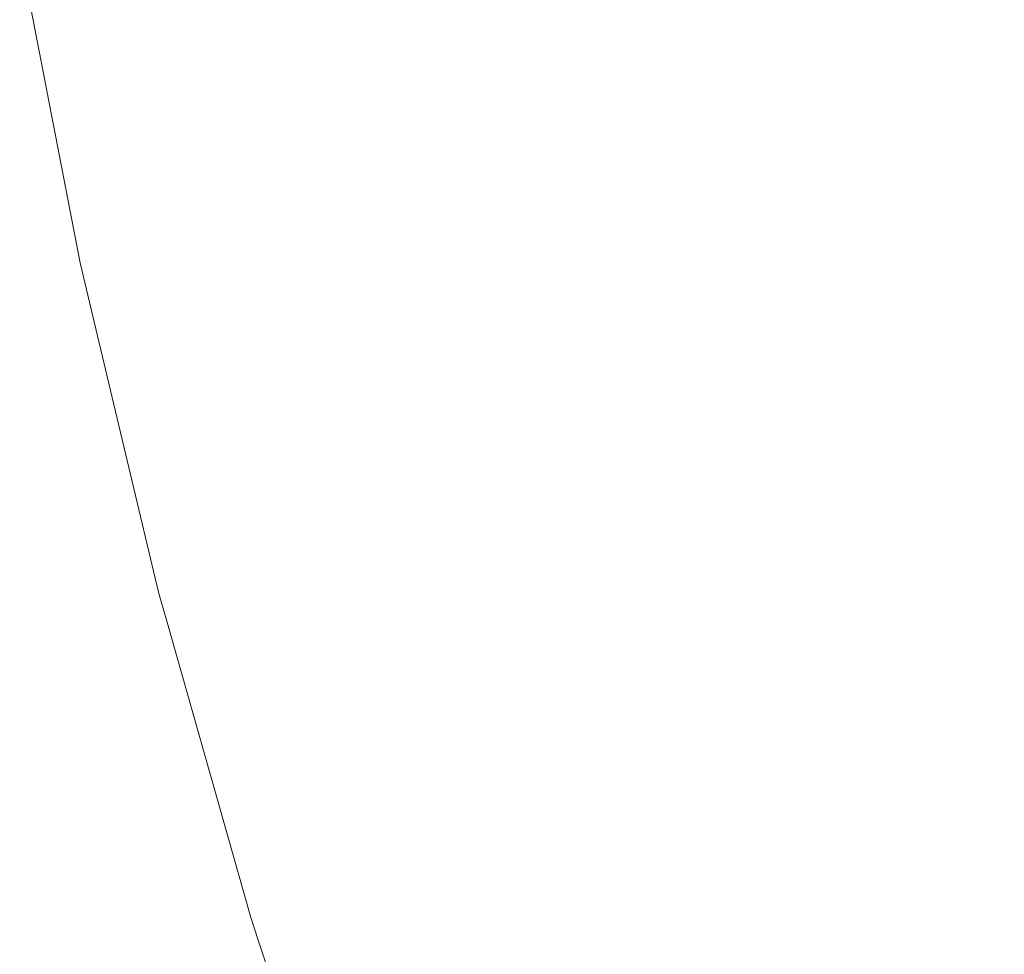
# Model space of a CAD drawing. Header units: centimetres. Extents: x -26 to 27.3, y 37.2 to 39.
# Tile 9 of 256: x -25.9582 to -25.9459, y 37.2704 to 37.2821. Entities that reach past the tile are written whole.
import ezdxf

# ---------------------------------------------------------------- set-up
doc = ezdxf.new("R2010")
doc.units = ezdxf.units.CM
doc.header["$LTSCALE"] = 2.54
doc.layers.add('Lucido design-1', color=7, linetype='Continuous')

# ---------------------------------------------------------------- blocks, each defined once
blk = doc.blocks.new('Gruppo-6-1')
at = {"color": 7, "linetype": 'Continuous', "lineweight": 9}
for points, invisible_edges in [([(-25.945653, 37.281595, -350.030363), (-25.946362, 37.285258, -350.030363), (-25.944361, 37.285601, -350.033928), (-25.943669, 37.282023, -350.033928)], 15), ([(-25.945653, 37.281595, -373.997126), (-25.946362, 37.285258, -373.997126), (-25.944361, 37.285601, -374.000691), (-25.943669, 37.282023, -374.000691)], 15), ([(-25.944011, 37.281949, -349.331997), (-25.944706, 37.285542, -349.331997), (-25.946725, 37.285196, -349.335655), (-25.946013, 37.281517, -349.335655)], 15), ([(-25.944011, 37.281949, -373.29876), (-25.944706, 37.285542, -373.29876), (-25.946725, 37.285196, -373.302418), (-25.946013, 37.281517, -373.302418)], 15), ([(-25.946013, 37.281517, -349.335655), (-25.946725, 37.285196, -349.335655), (-25.948589, 37.284876, -349.339392), (-25.947862, 37.281119, -349.339392)], 15), ([(-25.946013, 37.281517, -373.302418), (-25.946725, 37.285196, -373.302418), (-25.948589, 37.284876, -373.306155), (-25.947862, 37.281119, -373.306155)], 15), ([(-25.947494, 37.281198, -350.026716), (-25.948218, 37.28494, -350.026716), (-25.946362, 37.285258, -350.030363), (-25.945653, 37.281595, -350.030363)], 15), ([(-25.947494, 37.281198, -373.993479), (-25.948218, 37.28494, -373.993479), (-25.946362, 37.285258, -373.997126), (-25.945653, 37.281595, -373.997126)], 15), ([(-25.949189, 37.280833, -350.02299), (-25.949927, 37.284647, -350.02299), (-25.948218, 37.28494, -350.026716), (-25.947494, 37.281198, -350.026716)], 15), ([(-25.949189, 37.280833, -373.989753), (-25.949927, 37.284647, -373.989753), (-25.948218, 37.28494, -373.993479), (-25.947494, 37.281198, -373.993479)], 15), ([(-25.947862, 37.281119, -349.339392), (-25.948589, 37.284876, -349.339392), (-25.950295, 37.284584, -349.343202), (-25.949555, 37.280754, -349.343202)], 15), ([(-25.947862, 37.281119, -373.306155), (-25.948589, 37.284876, -373.306155), (-25.950295, 37.284584, -373.309965), (-25.949555, 37.280754, -373.309965)], 15), ([(-25.949555, 37.280754, -349.343202), (-25.950295, 37.284584, -349.343202), (-25.951842, 37.284318, -349.347077), (-25.951089, 37.280424, -349.347077)], 15), ([(-25.949555, 37.280754, -373.309965), (-25.950295, 37.284584, -373.309965), (-25.951842, 37.284318, -373.31384), (-25.951089, 37.280424, -373.31384)], 15), ([(-25.950734, 37.2805, -350.019194), (-25.951485, 37.28438, -350.019194), (-25.949927, 37.284647, -350.02299), (-25.949189, 37.280833, -350.02299)], 15), ([(-25.950734, 37.2805, -373.985957), (-25.951485, 37.28438, -373.985957), (-25.949927, 37.284647, -373.989753), (-25.949189, 37.280833, -373.989753)], 15), ([(-25.951089, 37.280424, -349.347077), (-25.951842, 37.284318, -349.347077), (-25.953226, 37.284081, -349.35101), (-25.952462, 37.280128, -349.35101)], 15), ([(-25.951089, 37.280424, -373.31384), (-25.951842, 37.284318, -373.31384), (-25.953226, 37.284081, -373.317773), (-25.952462, 37.280128, -373.317773)], 15), ([(-25.952127, 37.2802, -350.015332), (-25.952889, 37.284139, -350.015332), (-25.951485, 37.28438, -350.019194), (-25.950734, 37.2805, -350.019194)], 15), ([(-25.952127, 37.2802, -373.982095), (-25.952889, 37.284139, -373.982095), (-25.951485, 37.28438, -373.985957), (-25.950734, 37.2805, -373.985957)], 15), ([(-25.952462, 37.280128, -349.35101), (-25.953226, 37.284081, -349.35101), (-25.954447, 37.283872, -349.354995), (-25.953672, 37.279867, -349.354995)], 15), ([(-25.952462, 37.280128, -373.317773), (-25.953226, 37.284081, -373.317773), (-25.954447, 37.283872, -373.321758), (-25.953672, 37.279867, -373.321758)], 15), ([(-25.953364, 37.279933, -350.011411), (-25.954136, 37.283925, -350.011411), (-25.952889, 37.284139, -350.015332), (-25.952127, 37.2802, -350.015332)], 15), ([(-25.953364, 37.279933, -373.978174), (-25.954136, 37.283925, -373.978174), (-25.952889, 37.284139, -373.982095), (-25.952127, 37.2802, -373.982095)], 15), ([(-25.953672, 37.279867, -349.354995), (-25.954447, 37.283872, -349.354995), (-25.955501, 37.283691, -349.359025), (-25.954718, 37.279641, -349.359025)], 15), ([(-25.953672, 37.279867, -373.321758), (-25.954447, 37.283872, -373.321758), (-25.955501, 37.283691, -373.325788), (-25.954718, 37.279641, -373.325788)], 15), ([(-25.954442, 37.279701, -350.007438), (-25.955223, 37.283739, -350.007438), (-25.954136, 37.283925, -350.011411), (-25.953364, 37.279933, -350.011411)], 15), ([(-25.954442, 37.279701, -373.974201), (-25.955223, 37.283739, -373.974201), (-25.954136, 37.283925, -373.978174), (-25.953364, 37.279933, -373.978174)], 15), ([(-25.955361, 37.279503, -350.00342), (-25.956149, 37.28358, -350.00342), (-25.955223, 37.283739, -350.007438), (-25.954442, 37.279701, -350.007438)], 15), ([(-25.955361, 37.279503, -373.970183), (-25.956149, 37.28358, -373.970183), (-25.955223, 37.283739, -373.974201), (-25.954442, 37.279701, -373.974201)], 15), ([(-25.956117, 37.27934, -349.999363), (-25.956912, 37.283449, -349.999363), (-25.956149, 37.28358, -350.00342), (-25.955361, 37.279503, -350.00342)], 15), ([(-25.956117, 37.27934, -373.966126), (-25.956912, 37.283449, -373.966126), (-25.956149, 37.28358, -373.970183), (-25.955361, 37.279503, -373.970183)], 15), ([(-25.954718, 37.279641, -349.359025), (-25.955501, 37.283691, -349.359025), (-25.956389, 37.283539, -349.363092), (-25.955598, 37.279452, -349.363092)], 15), ([(-25.954718, 37.279641, -373.325788), (-25.955501, 37.283691, -373.325788), (-25.956389, 37.283539, -373.329855), (-25.955598, 37.279452, -373.329855)], 15), ([(-25.955598, 37.279452, -349.363092), (-25.956389, 37.283539, -349.363092), (-25.957108, 37.283416, -349.367189), (-25.956311, 37.279298, -349.367189)], 15), ([(-25.955598, 37.279452, -373.329855), (-25.956389, 37.283539, -373.329855), (-25.957108, 37.283416, -373.333952), (-25.956311, 37.279298, -373.333952)], 15), ([(-25.957136, 37.27912, -349.991159), (-25.957939, 37.283273, -349.991159), (-25.957509, 37.283347, -349.995273), (-25.956709, 37.279212, -349.995273)], 15), ([(-25.957136, 37.27912, -373.957922), (-25.957939, 37.283273, -373.957922), (-25.957509, 37.283347, -373.962036), (-25.956709, 37.279212, -373.962036)], 15), ([(-25.956311, 37.279298, -349.367189), (-25.957108, 37.283416, -349.367189), (-25.957658, 37.283321, -349.37131), (-25.956857, 37.27918, -349.37131)], 15), ([(-25.956311, 37.279298, -373.333952), (-25.957108, 37.283416, -373.333952), (-25.957658, 37.283321, -373.338073), (-25.956857, 37.27918, -373.338073)], 15), ([(-25.956709, 37.279212, -349.995273), (-25.957509, 37.283347, -349.995273), (-25.956912, 37.283449, -349.999363), (-25.956117, 37.27934, -349.999363)], 15), ([(-25.956709, 37.279212, -373.962036), (-25.957509, 37.283347, -373.962036), (-25.956912, 37.283449, -373.966126), (-25.956117, 37.27934, -373.966126)], 15), ([(-25.957234, 37.279099, -349.375446), (-25.958038, 37.283256, -349.375446), (-25.958249, 37.28322, -349.379592), (-25.957443, 37.279054, -349.379592)], 15), ([(-25.957234, 37.279099, -373.342209), (-25.958038, 37.283256, -373.342209), (-25.958249, 37.28322, -373.346355), (-25.957443, 37.279054, -373.346355)], 15), ([(-25.958107, 37.282239, -349.382667), (-25.957489, 37.279044, -349.382667), (-25.957443, 37.279054, -349.379592), (-25.958249, 37.28322, -349.379592)], 14), ([(-25.958107, 37.282239, -373.34943), (-25.957489, 37.279044, -373.34943), (-25.957443, 37.279054, -373.346355), (-25.958249, 37.28322, -373.346355)], 14), ([(-25.957396, 37.279064, -349.987027), (-25.958202, 37.283228, -349.987027), (-25.957939, 37.283273, -349.991159), (-25.957136, 37.27912, -349.991159)], 15), ([(-25.957396, 37.279064, -373.95379), (-25.958202, 37.283228, -373.95379), (-25.957939, 37.283273, -373.957922), (-25.957136, 37.27912, -373.957922)], 15), ([(-25.958202, 37.283228, -349.987027), (-25.957396, 37.279064, -349.987027), (-25.957489, 37.279044, -349.982667), (-25.958107, 37.282239, -349.982667)], 11), ([(-25.958202, 37.283228, -373.95379), (-25.957396, 37.279064, -373.95379), (-25.957489, 37.279044, -373.94943), (-25.958107, 37.282239, -373.94943)], 11), ([(-25.956857, 37.27918, -349.37131), (-25.957658, 37.283321, -349.37131), (-25.958038, 37.283256, -349.375446), (-25.957234, 37.279099, -349.375446)], 15), ([(-25.956857, 37.27918, -373.338073), (-25.957658, 37.283321, -373.338073), (-25.958038, 37.283256, -373.342209), (-25.957234, 37.279099, -373.342209)], 15), ([(-25.957489, 37.279044, -349.382667), (-25.958107, 37.282239, -349.382667), (-25.958107, 37.282239, -349.982667), (-25.957489, 37.279044, -349.982667)], 10), ([(-25.957489, 37.279044, -373.34943), (-25.958107, 37.282239, -373.34943), (-25.958107, 37.282239, -373.94943), (-25.957489, 37.279044, -373.94943)], 10), ([(-25.943164, 37.278388, -349.331997), (-25.944011, 37.281949, -349.331997), (-25.946013, 37.281517, -349.335655), (-25.945146, 37.277872, -349.335655)], 15), ([(-25.943164, 37.278388, -373.29876), (-25.944011, 37.281949, -373.29876), (-25.946013, 37.281517, -373.302418), (-25.945146, 37.277872, -373.302418)], 15), ([(-25.945146, 37.277872, -349.335655), (-25.946013, 37.281517, -349.335655), (-25.947862, 37.281119, -349.339392), (-25.946976, 37.277396, -349.339392)], 15), ([(-25.945146, 37.277872, -373.302418), (-25.946013, 37.281517, -373.302418), (-25.947862, 37.281119, -373.306155), (-25.946976, 37.277396, -373.306155)], 15), ([(-25.946613, 37.27749, -350.026716), (-25.947494, 37.281198, -350.026716), (-25.945653, 37.281595, -350.030363), (-25.94479, 37.277965, -350.030363)], 15), ([(-25.946613, 37.27749, -373.993479), (-25.947494, 37.281198, -373.993479), (-25.945653, 37.281595, -373.997126), (-25.94479, 37.277965, -373.997126)], 15), ([(-25.946976, 37.277396, -349.339392), (-25.947862, 37.281119, -349.339392), (-25.949555, 37.280754, -349.343202), (-25.948652, 37.276959, -349.343202)], 15), ([(-25.946976, 37.277396, -373.306155), (-25.947862, 37.281119, -373.306155), (-25.949555, 37.280754, -373.309965), (-25.948652, 37.276959, -373.309965)], 15), ([(-25.948291, 37.277054, -350.02299), (-25.949189, 37.280833, -350.02299), (-25.947494, 37.281198, -350.026716), (-25.946613, 37.27749, -350.026716)], 15), ([(-25.948291, 37.277054, -373.989753), (-25.949189, 37.280833, -373.989753), (-25.947494, 37.281198, -373.993479), (-25.946613, 37.27749, -373.993479)], 15), ([(-25.948652, 37.276959, -349.343202), (-25.949555, 37.280754, -349.343202), (-25.951089, 37.280424, -349.347077), (-25.950171, 37.276564, -349.347077)], 15), ([(-25.948652, 37.276959, -373.309965), (-25.949555, 37.280754, -373.309965), (-25.951089, 37.280424, -373.31384), (-25.950171, 37.276564, -373.31384)], 15), ([(-25.94982, 37.276655, -350.019194), (-25.950734, 37.2805, -350.019194), (-25.949189, 37.280833, -350.02299), (-25.948291, 37.277054, -350.02299)], 15), ([(-25.94982, 37.276655, -373.985957), (-25.950734, 37.2805, -373.985957), (-25.949189, 37.280833, -373.989753), (-25.948291, 37.277054, -373.989753)], 15), ([(-25.951198, 37.276296, -350.015332), (-25.952127, 37.2802, -350.015332), (-25.950734, 37.2805, -350.019194), (-25.94982, 37.276655, -350.019194)], 15), ([(-25.951198, 37.276296, -373.982095), (-25.952127, 37.2802, -373.982095), (-25.950734, 37.2805, -373.985957), (-25.94982, 37.276655, -373.985957)], 15), ([(-25.950171, 37.276564, -349.347077), (-25.951089, 37.280424, -349.347077), (-25.952462, 37.280128, -349.35101), (-25.95153, 37.27621, -349.35101)], 15), ([(-25.950171, 37.276564, -373.31384), (-25.951089, 37.280424, -373.31384), (-25.952462, 37.280128, -373.317773), (-25.95153, 37.27621, -373.317773)], 15), ([(-25.95153, 37.27621, -349.35101), (-25.952462, 37.280128, -349.35101), (-25.953672, 37.279867, -349.354995), (-25.952728, 37.275898, -349.354995)], 15), ([(-25.95153, 37.27621, -373.317773), (-25.952462, 37.280128, -373.317773), (-25.953672, 37.279867, -373.321758), (-25.952728, 37.275898, -373.321758)], 15), ([(-25.952423, 37.275978, -350.011411), (-25.953364, 37.279933, -350.011411), (-25.952127, 37.2802, -350.015332), (-25.951198, 37.276296, -350.015332)], 15), ([(-25.952423, 37.275978, -373.978174), (-25.953364, 37.279933, -373.978174), (-25.952127, 37.2802, -373.982095), (-25.951198, 37.276296, -373.982095)], 15), ([(-25.953491, 37.2757, -350.007438), (-25.954442, 37.279701, -350.007438), (-25.953364, 37.279933, -350.011411), (-25.952423, 37.275978, -350.011411)], 15), ([(-25.953491, 37.2757, -373.974201), (-25.954442, 37.279701, -373.974201), (-25.953364, 37.279933, -373.978174), (-25.952423, 37.275978, -373.978174)], 15), ([(-25.952728, 37.275898, -349.354995), (-25.953672, 37.279867, -349.354995), (-25.954718, 37.279641, -349.359025), (-25.953764, 37.275629, -349.359025)], 15), ([(-25.952728, 37.275898, -373.321758), (-25.953672, 37.279867, -373.321758), (-25.954718, 37.279641, -373.325788), (-25.953764, 37.275629, -373.325788)], 15), ([(-25.953764, 37.275629, -349.359025), (-25.954718, 37.279641, -349.359025), (-25.955598, 37.279452, -349.363092), (-25.954635, 37.275402, -349.363092)], 15), ([(-25.953764, 37.275629, -373.325788), (-25.954718, 37.279641, -373.325788), (-25.955598, 37.279452, -373.329855), (-25.954635, 37.275402, -373.329855)], 15), ([(-25.9544, 37.275463, -350.00342), (-25.955361, 37.279503, -350.00342), (-25.954442, 37.279701, -350.007438), (-25.953491, 37.2757, -350.007438)], 15), ([(-25.9544, 37.275463, -373.970183), (-25.955361, 37.279503, -373.970183), (-25.954442, 37.279701, -373.974201), (-25.953491, 37.2757, -373.974201)], 15), ([(-25.955149, 37.275268, -349.999363), (-25.956117, 37.27934, -349.999363), (-25.955361, 37.279503, -350.00342), (-25.9544, 37.275463, -350.00342)], 15), ([(-25.955149, 37.275268, -373.966126), (-25.956117, 37.27934, -373.966126), (-25.955361, 37.279503, -373.970183), (-25.9544, 37.275463, -373.970183)], 15), ([(-25.954635, 37.275402, -349.363092), (-25.955598, 37.279452, -349.363092), (-25.956311, 37.279298, -349.367189), (-25.955341, 37.275218, -349.367189)], 15), ([(-25.954635, 37.275402, -373.329855), (-25.955598, 37.279452, -373.329855), (-25.956311, 37.279298, -373.333952), (-25.955341, 37.275218, -373.333952)], 15), ([(-25.955341, 37.275218, -349.367189), (-25.956311, 37.279298, -349.367189), (-25.956857, 37.27918, -349.37131), (-25.955881, 37.275077, -349.37131)], 15), ([(-25.955341, 37.275218, -373.333952), (-25.956311, 37.279298, -373.333952), (-25.956857, 37.27918, -373.338073), (-25.955881, 37.275077, -373.338073)], 15), ([(-25.955735, 37.275115, -349.995273), (-25.956709, 37.279212, -349.995273), (-25.956117, 37.27934, -349.999363), (-25.955149, 37.275268, -349.999363)], 15), ([(-25.955735, 37.275115, -373.962036), (-25.956709, 37.279212, -373.962036), (-25.956117, 37.27934, -373.966126), (-25.955149, 37.275268, -373.966126)], 15), ([(-25.955881, 37.275077, -349.37131), (-25.956857, 37.27918, -349.37131), (-25.957234, 37.279099, -349.375446), (-25.956254, 37.27498, -349.375446)], 15), ([(-25.955881, 37.275077, -373.338073), (-25.956857, 37.27918, -373.338073), (-25.957234, 37.279099, -373.342209), (-25.956254, 37.27498, -373.342209)], 15), ([(-25.956157, 37.275005, -349.991159), (-25.957136, 37.27912, -349.991159), (-25.956709, 37.279212, -349.995273), (-25.955735, 37.275115, -349.995273)], 15), ([(-25.956157, 37.275005, -373.957922), (-25.957136, 37.27912, -373.957922), (-25.956709, 37.279212, -373.962036), (-25.955735, 37.275115, -373.962036)], 15), ([(-25.957313, 37.278305, -349.982667), (-25.957489, 37.279044, -349.982667), (-25.957396, 37.279064, -349.987027)], 10), ([(-25.957313, 37.278305, -373.94943), (-25.957489, 37.279044, -373.94943), (-25.957396, 37.279064, -373.95379)], 10), ([(-25.957443, 37.279054, -349.379592), (-25.957489, 37.279044, -349.382667), (-25.957313, 37.278305, -349.382667)], 9), ([(-25.957443, 37.279054, -373.346355), (-25.957489, 37.279044, -373.34943), (-25.957313, 37.278305, -373.34943)], 9), ([(-25.957489, 37.279044, -349.982667), (-25.957313, 37.278305, -349.982667), (-25.957313, 37.278305, -349.382667), (-25.957489, 37.279044, -349.382667)], 10), ([(-25.957489, 37.279044, -373.94943), (-25.957313, 37.278305, -373.94943), (-25.957313, 37.278305, -373.34943), (-25.957489, 37.279044, -373.34943)], 10), ([(-25.956254, 37.27498, -349.375446), (-25.957234, 37.279099, -349.375446), (-25.957443, 37.279054, -349.379592), (-25.956461, 37.274926, -349.379592)], 15), ([(-25.956254, 37.27498, -373.342209), (-25.957234, 37.279099, -373.342209), (-25.957443, 37.279054, -373.346355), (-25.956461, 37.274926, -373.346355)], 15), ([(-25.957313, 37.278305, -349.382667), (-25.956507, 37.274914, -349.382667), (-25.956461, 37.274926, -349.379592), (-25.957443, 37.279054, -349.379592)], 14), ([(-25.957313, 37.278305, -373.34943), (-25.956507, 37.274914, -373.34943), (-25.956461, 37.274926, -373.346355), (-25.957443, 37.279054, -373.346355)], 14), ([(-25.956415, 37.274938, -349.987027), (-25.957396, 37.279064, -349.987027), (-25.957136, 37.27912, -349.991159), (-25.956157, 37.275005, -349.991159)], 15), ([(-25.956415, 37.274938, -373.95379), (-25.957396, 37.279064, -373.95379), (-25.957136, 37.27912, -373.957922), (-25.956157, 37.275005, -373.957922)], 15), ([(-25.957396, 37.279064, -349.987027), (-25.956415, 37.274938, -349.987027), (-25.956507, 37.274914, -349.982667), (-25.957313, 37.278305, -349.982667)], 11), ([(-25.957396, 37.279064, -373.95379), (-25.956415, 37.274938, -373.95379), (-25.956507, 37.274914, -373.94943), (-25.957313, 37.278305, -373.94943)], 11), ([(-25.956507, 37.274914, -349.382667), (-25.957313, 37.278305, -349.382667), (-25.957313, 37.278305, -349.982667), (-25.956507, 37.274914, -349.982667)], 10), ([(-25.956507, 37.274914, -373.34943), (-25.957313, 37.278305, -373.34943), (-25.957313, 37.278305, -373.94943), (-25.956507, 37.274914, -373.94943)], 10), ([(-25.945574, 37.273824, -350.026716), (-25.946613, 37.27749, -350.026716), (-25.94479, 37.277965, -350.030363), (-25.943773, 37.274375, -350.030363)], 15), ([(-25.945574, 37.273824, -373.993479), (-25.946613, 37.27749, -373.993479), (-25.94479, 37.277965, -373.997126), (-25.943773, 37.274375, -373.997126)], 15), ([(-25.944125, 37.274267, -349.335655), (-25.945146, 37.277872, -349.335655), (-25.946976, 37.277396, -349.339392), (-25.945934, 37.273714, -349.339392)], 15), ([(-25.944125, 37.274267, -373.302418), (-25.945146, 37.277872, -373.302418), (-25.946976, 37.277396, -373.306155), (-25.945934, 37.273714, -373.306155)], 15), ([(-25.947232, 37.273316, -350.02299), (-25.948291, 37.277054, -350.02299), (-25.946613, 37.27749, -350.026716), (-25.945574, 37.273824, -350.026716)], 15), ([(-25.947232, 37.273316, -373.989753), (-25.948291, 37.277054, -373.989753), (-25.946613, 37.27749, -373.993479), (-25.945574, 37.273824, -373.993479)], 15), ([(-25.945934, 37.273714, -349.339392), (-25.946976, 37.277396, -349.339392), (-25.948652, 37.276959, -349.343202), (-25.947589, 37.273207, -349.343202)], 15), ([(-25.945934, 37.273714, -373.306155), (-25.946976, 37.277396, -373.306155), (-25.948652, 37.276959, -373.309965), (-25.947589, 37.273207, -373.309965)], 15), ([(-25.948743, 37.272853, -350.019194), (-25.94982, 37.276655, -350.019194), (-25.948291, 37.277054, -350.02299), (-25.947232, 37.273316, -350.02299)], 15), ([(-25.948743, 37.272853, -373.985957), (-25.94982, 37.276655, -373.985957), (-25.948291, 37.277054, -373.989753), (-25.947232, 37.273316, -373.989753)], 15), ([(-25.947589, 37.273207, -349.343202), (-25.948652, 37.276959, -349.343202), (-25.950171, 37.276564, -349.347077), (-25.94909, 37.272747, -349.347077)], 15), ([(-25.947589, 37.273207, -373.309965), (-25.948652, 37.276959, -373.309965), (-25.950171, 37.276564, -373.31384), (-25.94909, 37.272747, -373.31384)], 15), ([(-25.94909, 37.272747, -349.347077), (-25.950171, 37.276564, -349.347077), (-25.95153, 37.27621, -349.35101), (-25.950433, 37.272336, -349.35101)], 15), ([(-25.94909, 37.272747, -373.31384), (-25.950171, 37.276564, -373.31384), (-25.95153, 37.27621, -373.317773), (-25.950433, 37.272336, -373.317773)], 15), ([(-25.950105, 37.272436, -350.015332), (-25.951198, 37.276296, -350.015332), (-25.94982, 37.276655, -350.019194), (-25.948743, 37.272853, -350.019194)], 15), ([(-25.950105, 37.272436, -373.982095), (-25.951198, 37.276296, -373.982095), (-25.94982, 37.276655, -373.985957), (-25.948743, 37.272853, -373.985957)], 15), ([(-25.951315, 37.272066, -350.011411), (-25.952423, 37.275978, -350.011411), (-25.951198, 37.276296, -350.015332), (-25.950105, 37.272436, -350.015332)], 15), ([(-25.951315, 37.272066, -373.978174), (-25.952423, 37.275978, -373.978174), (-25.951198, 37.276296, -373.982095), (-25.950105, 37.272436, -373.982095)], 15), ([(-25.950433, 37.272336, -349.35101), (-25.95153, 37.27621, -349.35101), (-25.952728, 37.275898, -349.354995), (-25.951617, 37.271973, -349.354995)], 15), ([(-25.950433, 37.272336, -373.317773), (-25.95153, 37.27621, -373.317773), (-25.952728, 37.275898, -373.321758), (-25.951617, 37.271973, -373.321758)], 15), ([(-25.95237, 37.271742, -350.007438), (-25.953491, 37.2757, -350.007438), (-25.952423, 37.275978, -350.011411), (-25.951315, 37.272066, -350.011411)], 15), ([(-25.95237, 37.271742, -373.974201), (-25.953491, 37.2757, -373.974201), (-25.952423, 37.275978, -373.978174), (-25.951315, 37.272066, -373.978174)], 15), ([(-25.951617, 37.271973, -349.354995), (-25.952728, 37.275898, -349.354995), (-25.953764, 37.275629, -349.359025), (-25.95264, 37.27166, -349.359025)], 15), ([(-25.951617, 37.271973, -373.321758), (-25.952728, 37.275898, -373.321758), (-25.953764, 37.275629, -373.325788), (-25.95264, 37.27166, -373.325788)], 15), ([(-25.953269, 37.271467, -350.00342), (-25.9544, 37.275463, -350.00342), (-25.953491, 37.2757, -350.007438), (-25.95237, 37.271742, -350.007438)], 15), ([(-25.953269, 37.271467, -373.970183), (-25.9544, 37.275463, -373.970183), (-25.953491, 37.2757, -373.974201), (-25.95237, 37.271742, -373.974201)], 15), ([(-25.95264, 37.27166, -349.359025), (-25.953764, 37.275629, -349.359025), (-25.954635, 37.275402, -349.363092), (-25.953501, 37.271396, -349.363092)], 15), ([(-25.95264, 37.27166, -373.325788), (-25.953764, 37.275629, -373.325788), (-25.954635, 37.275402, -373.329855), (-25.953501, 37.271396, -373.329855)], 15), ([(-25.954008, 37.271241, -349.999363), (-25.955149, 37.275268, -349.999363), (-25.9544, 37.275463, -350.00342), (-25.953269, 37.271467, -350.00342)], 15), ([(-25.954008, 37.271241, -373.966126), (-25.955149, 37.275268, -373.966126), (-25.9544, 37.275463, -373.970183), (-25.953269, 37.271467, -373.970183)], 15), ([(-25.953501, 37.271396, -349.363092), (-25.954635, 37.275402, -349.363092), (-25.955341, 37.275218, -349.367189), (-25.954198, 37.271183, -349.367189)], 15), ([(-25.953501, 37.271396, -373.329855), (-25.954635, 37.275402, -373.329855), (-25.955341, 37.275218, -373.333952), (-25.954198, 37.271183, -373.333952)], 15), ([(-25.954198, 37.271183, -349.367189), (-25.955341, 37.275218, -349.367189), (-25.955881, 37.275077, -349.37131), (-25.954732, 37.271019, -349.37131)], 15), ([(-25.954198, 37.271183, -373.333952), (-25.955341, 37.275218, -373.333952), (-25.955881, 37.275077, -373.338073), (-25.954732, 37.271019, -373.338073)], 15), ([(-25.954588, 37.271063, -349.995273), (-25.955735, 37.275115, -349.995273), (-25.955149, 37.275268, -349.999363), (-25.954008, 37.271241, -349.999363)], 15), ([(-25.954588, 37.271063, -373.962036), (-25.955735, 37.275115, -373.962036), (-25.955149, 37.275268, -373.966126), (-25.954008, 37.271241, -373.966126)], 15), ([(-25.954732, 37.271019, -349.37131), (-25.955881, 37.275077, -349.37131), (-25.956254, 37.27498, -349.375446), (-25.955101, 37.270906, -349.375446)], 15), ([(-25.954732, 37.271019, -373.338073), (-25.955881, 37.275077, -373.338073), (-25.956254, 37.27498, -373.342209), (-25.955101, 37.270906, -373.342209)], 15), ([(-25.955005, 37.270936, -349.991159), (-25.956157, 37.275005, -349.991159), (-25.955735, 37.275115, -349.995273), (-25.954588, 37.271063, -349.995273)], 15), ([(-25.955005, 37.270936, -373.957922), (-25.956157, 37.275005, -373.957922), (-25.955735, 37.275115, -373.962036), (-25.954588, 37.271063, -373.962036)], 15), ([(-25.956362, 37.274401, -349.982667), (-25.956507, 37.274914, -349.982667), (-25.956415, 37.274938, -349.987027)], 10), ([(-25.956362, 37.274401, -373.94943), (-25.956507, 37.274914, -373.94943), (-25.956415, 37.274938, -373.95379)], 10), ([(-25.955101, 37.270906, -349.375446), (-25.956254, 37.27498, -349.375446), (-25.956461, 37.274926, -349.379592), (-25.955305, 37.270844, -349.379592)], 15), ([(-25.955101, 37.270906, -373.342209), (-25.956254, 37.27498, -373.342209), (-25.956461, 37.274926, -373.346355), (-25.955305, 37.270844, -373.346355)], 15), ([(-25.955259, 37.270858, -349.987027), (-25.956415, 37.274938, -349.987027), (-25.956157, 37.275005, -349.991159), (-25.955005, 37.270936, -349.991159)], 15), ([(-25.955259, 37.270858, -373.95379), (-25.956415, 37.274938, -373.95379), (-25.956157, 37.275005, -373.957922), (-25.955005, 37.270936, -373.957922)], 15), ([(-25.956415, 37.274938, -349.987027), (-25.955259, 37.270858, -349.987027), (-25.95535, 37.27083, -349.982667), (-25.956362, 37.274401, -349.982667)], 11), ([(-25.956415, 37.274938, -373.95379), (-25.955259, 37.270858, -373.95379), (-25.95535, 37.27083, -373.94943), (-25.956362, 37.274401, -373.94943)], 11), ([(-25.956461, 37.274926, -349.379592), (-25.956507, 37.274914, -349.382667), (-25.956362, 37.274401, -349.382667)], 9), ([(-25.956461, 37.274926, -373.346355), (-25.956507, 37.274914, -373.34943), (-25.956362, 37.274401, -373.34943)], 9), ([(-25.956507, 37.274914, -349.982667), (-25.956362, 37.274401, -349.982667), (-25.956362, 37.274401, -349.382667), (-25.956507, 37.274914, -349.382667)], 10), ([(-25.956507, 37.274914, -373.94943), (-25.956362, 37.274401, -373.94943), (-25.956362, 37.274401, -373.34943), (-25.956507, 37.274914, -373.34943)], 10), ([(-25.956362, 37.274401, -349.382667), (-25.95535, 37.27083, -349.382667), (-25.955305, 37.270844, -349.379592), (-25.956461, 37.274926, -349.379592)], 14), ([(-25.956362, 37.274401, -373.34943), (-25.95535, 37.27083, -373.34943), (-25.955305, 37.270844, -373.346355), (-25.956461, 37.274926, -373.346355)], 14), ([(-25.95535, 37.27083, -349.382667), (-25.956362, 37.274401, -349.382667), (-25.956362, 37.274401, -349.982667), (-25.95535, 37.27083, -349.982667)], 10), ([(-25.95535, 37.27083, -373.34943), (-25.956362, 37.274401, -373.34943), (-25.956362, 37.274401, -373.94943), (-25.95535, 37.27083, -373.94943)], 10), ([(-25.942953, 37.270709, -349.335655), (-25.944125, 37.274267, -349.335655), (-25.945934, 37.273714, -349.339392), (-25.944736, 37.270079, -349.339392)], 15), ([(-25.942953, 37.270709, -373.302418), (-25.944125, 37.274267, -373.302418), (-25.945934, 37.273714, -373.306155), (-25.944736, 37.270079, -373.306155)], 15), ([(-25.946016, 37.269627, -350.02299), (-25.947232, 37.273316, -350.02299), (-25.945574, 37.273824, -350.026716), (-25.944381, 37.270204, -350.026716)], 15), ([(-25.946016, 37.269627, -373.989753), (-25.947232, 37.273316, -373.989753), (-25.945574, 37.273824, -373.993479), (-25.944381, 37.270204, -373.993479)], 15), ([(-25.944736, 37.270079, -349.339392), (-25.945934, 37.273714, -349.339392), (-25.947589, 37.273207, -349.343202), (-25.946368, 37.269502, -349.343202)], 15), ([(-25.944736, 37.270079, -373.306155), (-25.945934, 37.273714, -373.306155), (-25.947589, 37.273207, -373.309965), (-25.946368, 37.269502, -373.309965)], 15), ([(-25.946368, 37.269502, -349.343202), (-25.947589, 37.273207, -349.343202), (-25.94909, 37.272747, -349.347077), (-25.947848, 37.268979, -349.347077)], 15), ([(-25.946368, 37.269502, -373.309965), (-25.947589, 37.273207, -373.309965), (-25.94909, 37.272747, -373.31384), (-25.947848, 37.268979, -373.31384)], 15), ([(-25.947506, 37.2691, -350.019194), (-25.948743, 37.272853, -350.019194), (-25.947232, 37.273316, -350.02299), (-25.946016, 37.269627, -350.02299)], 15), ([(-25.947506, 37.2691, -373.985957), (-25.948743, 37.272853, -373.985957), (-25.947232, 37.273316, -373.989753), (-25.946016, 37.269627, -373.989753)], 15), ([(-25.948849, 37.268625, -350.015332), (-25.950105, 37.272436, -350.015332), (-25.948743, 37.272853, -350.019194), (-25.947506, 37.2691, -350.019194)], 15), ([(-25.948849, 37.268625, -373.982095), (-25.950105, 37.272436, -373.982095), (-25.948743, 37.272853, -373.985957), (-25.947506, 37.2691, -373.985957)], 15), ([(-25.947848, 37.268979, -349.347077), (-25.94909, 37.272747, -349.347077), (-25.950433, 37.272336, -349.35101), (-25.949172, 37.268511, -349.35101)], 15), ([(-25.947848, 37.268979, -373.31384), (-25.94909, 37.272747, -373.31384), (-25.950433, 37.272336, -373.317773), (-25.949172, 37.268511, -373.317773)], 15), ([(-25.950042, 37.268204, -350.011411), (-25.951315, 37.272066, -350.011411), (-25.950105, 37.272436, -350.015332), (-25.948849, 37.268625, -350.015332)], 15), ([(-25.950042, 37.268204, -373.978174), (-25.951315, 37.272066, -373.978174), (-25.950105, 37.272436, -373.982095), (-25.948849, 37.268625, -373.982095)], 15), ([(-25.949172, 37.268511, -349.35101), (-25.950433, 37.272336, -349.35101), (-25.951617, 37.271973, -349.354995), (-25.95034, 37.268099, -349.354995)], 15), ([(-25.949172, 37.268511, -373.317773), (-25.950433, 37.272336, -373.317773), (-25.951617, 37.271973, -373.321758), (-25.95034, 37.268099, -373.321758)], 15), ([(-25.95034, 37.268099, -349.354995), (-25.951617, 37.271973, -349.354995), (-25.95264, 37.27166, -349.359025), (-25.951348, 37.267742, -349.359025)], 15), ([(-25.95034, 37.268099, -373.321758), (-25.951617, 37.271973, -373.321758), (-25.95264, 37.27166, -373.325788), (-25.951348, 37.267742, -373.325788)], 15), ([(-25.951083, 37.267836, -350.007438), (-25.95237, 37.271742, -350.007438), (-25.951315, 37.272066, -350.011411), (-25.950042, 37.268204, -350.011411)], 15), ([(-25.951083, 37.267836, -373.974201), (-25.95237, 37.271742, -373.974201), (-25.951315, 37.272066, -373.978174), (-25.950042, 37.268204, -373.978174)], 15), ([(-25.951969, 37.267523, -350.00342), (-25.953269, 37.271467, -350.00342), (-25.95237, 37.271742, -350.007438), (-25.951083, 37.267836, -350.007438)], 15), ([(-25.951969, 37.267523, -373.970183), (-25.953269, 37.271467, -373.970183), (-25.95237, 37.271742, -373.974201), (-25.951083, 37.267836, -373.974201)], 15), ([(-25.951348, 37.267742, -349.359025), (-25.95264, 37.27166, -349.359025), (-25.953501, 37.271396, -349.363092), (-25.952197, 37.267443, -349.363092)], 15), ([(-25.951348, 37.267742, -373.325788), (-25.95264, 37.27166, -373.325788), (-25.953501, 37.271396, -373.329855), (-25.952197, 37.267443, -373.329855)], 15), ([(-25.952197, 37.267443, -349.363092), (-25.953501, 37.271396, -349.363092), (-25.954198, 37.271183, -349.367189), (-25.952885, 37.267199, -349.367189)], 15), ([(-25.952197, 37.267443, -373.329855), (-25.953501, 37.271396, -373.329855), (-25.954198, 37.271183, -373.333952), (-25.952885, 37.267199, -373.333952)], 15), ([(-25.952698, 37.267266, -349.999363), (-25.954008, 37.271241, -349.999363), (-25.953269, 37.271467, -350.00342), (-25.951969, 37.267523, -350.00342)], 15), ([(-25.952698, 37.267266, -373.966126), (-25.954008, 37.271241, -373.966126), (-25.953269, 37.271467, -373.970183), (-25.951969, 37.267523, -373.970183)], 15), ([(-25.953269, 37.267064, -349.995273), (-25.954588, 37.271063, -349.995273), (-25.954008, 37.271241, -349.999363), (-25.952698, 37.267266, -349.999363)], 15), ([(-25.953269, 37.267064, -373.962036), (-25.954588, 37.271063, -373.962036), (-25.954008, 37.271241, -373.966126), (-25.952698, 37.267266, -373.966126)], 15), ([(-25.952885, 37.267199, -349.367189), (-25.954198, 37.271183, -349.367189), (-25.954732, 37.271019, -349.37131), (-25.953411, 37.267014, -349.37131)], 15), ([(-25.952885, 37.267199, -373.333952), (-25.954198, 37.271183, -373.333952), (-25.954732, 37.271019, -373.338073), (-25.953411, 37.267014, -373.338073)], 15), ([(-25.953411, 37.267014, -349.37131), (-25.954732, 37.271019, -349.37131), (-25.955101, 37.270906, -349.375446), (-25.953775, 37.266885, -349.375446)], 15), ([(-25.953411, 37.267014, -373.338073), (-25.954732, 37.271019, -373.338073), (-25.955101, 37.270906, -373.342209), (-25.953775, 37.266885, -373.342209)], 15), ([(-25.953681, 37.266918, -349.991159), (-25.955005, 37.270936, -349.991159), (-25.954588, 37.271063, -349.995273), (-25.953269, 37.267064, -349.995273)], 15), ([(-25.953681, 37.266918, -373.957922), (-25.955005, 37.270936, -373.957922), (-25.954588, 37.271063, -373.962036), (-25.953269, 37.267064, -373.962036)], 15), ([(-25.955253, 37.270534, -349.982667), (-25.95535, 37.27083, -349.982667), (-25.955259, 37.270858, -349.987027)], 10), ([(-25.955253, 37.270534, -373.94943), (-25.95535, 37.27083, -373.94943), (-25.955259, 37.270858, -373.95379)], 10), ([(-25.953775, 37.266885, -349.375446), (-25.955101, 37.270906, -349.375446), (-25.955305, 37.270844, -349.379592), (-25.953977, 37.266814, -349.379592)], 15), ([(-25.953775, 37.266885, -373.342209), (-25.955101, 37.270906, -373.342209), (-25.955305, 37.270844, -373.346355), (-25.953977, 37.266814, -373.346355)], 15), ([(-25.953932, 37.26683, -349.987027), (-25.955259, 37.270858, -349.987027), (-25.955005, 37.270936, -349.991159), (-25.953681, 37.266918, -349.991159)], 15), ([(-25.953932, 37.26683, -373.95379), (-25.955259, 37.270858, -373.95379), (-25.955005, 37.270936, -373.957922), (-25.953681, 37.266918, -373.957922)], 15), ([(-25.955259, 37.270858, -349.987027), (-25.953932, 37.26683, -349.987027), (-25.954021, 37.266798, -349.982667), (-25.955253, 37.270534, -349.982667)], 11), ([(-25.955259, 37.270858, -373.95379), (-25.953932, 37.26683, -373.95379), (-25.954021, 37.266798, -373.94943), (-25.955253, 37.270534, -373.94943)], 11), ([(-25.955305, 37.270844, -349.379592), (-25.95535, 37.27083, -349.382667), (-25.955253, 37.270534, -349.382667)], 9), ([(-25.955305, 37.270844, -373.346355), (-25.95535, 37.27083, -373.34943), (-25.955253, 37.270534, -373.34943)], 9), ([(-25.95535, 37.27083, -349.982667), (-25.955253, 37.270534, -349.982667), (-25.955253, 37.270534, -349.382667), (-25.95535, 37.27083, -349.382667)], 10), ([(-25.95535, 37.27083, -373.94943), (-25.955253, 37.270534, -373.94943), (-25.955253, 37.270534, -373.34943), (-25.95535, 37.27083, -373.34943)], 10), ([(-25.955253, 37.270534, -349.382667), (-25.954021, 37.266798, -349.382667), (-25.953977, 37.266814, -349.379592), (-25.955305, 37.270844, -349.379592)], 14), ([(-25.955253, 37.270534, -373.34943), (-25.954021, 37.266798, -373.34943), (-25.953977, 37.266814, -373.346355), (-25.955305, 37.270844, -373.346355)], 14), ([(-25.954021, 37.266798, -349.382667), (-25.955253, 37.270534, -349.382667), (-25.955253, 37.270534, -349.982667), (-25.954021, 37.266798, -349.982667)], 10), ([(-25.954021, 37.266798, -373.34943), (-25.955253, 37.270534, -373.34943), (-25.955253, 37.270534, -373.94943), (-25.954021, 37.266798, -373.94943)], 10)]:
    blk.add_3dface(points, dxfattribs=dict(at, invisible_edges=invisible_edges))

msp = doc.modelspace()

# ---------------------------------------------------------------- block references
at = {"layer": 'Lucido design-1', "color": 7}
msp.add_blockref('Gruppo-6-1', (0, 0), dxfattribs=at)

doc.saveas('drawing.dxf')
